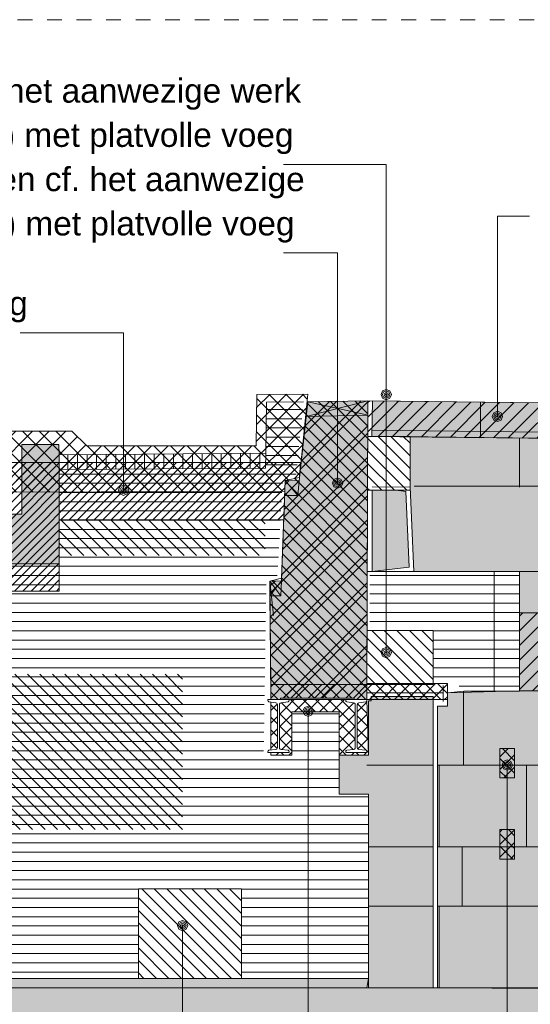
# Model space of a CAD drawing. Extents: x -251883 to 250656, y 0 to 909157.
# Tile 43 of 70: x 3964 to 7424, y 533156 to 539829. Entities that reach past the tile are written whole.
import ezdxf

# ---------------------------------------------------------------- set-up
doc = ezdxf.new("R2010")
doc.units = 0
doc.header["$MEASUREMENT"] = 0
doc.linetypes.add('DASHED', pattern=[200, 100, -100])
doc.layers.add('A-0070-SYMBOOL', color=8, linetype='Continuous')
doc.layers.add('A-0250-PROFIEL', color=1, linetype='Continuous')
pattern_1 = [(180, (0, 0), (-8e-15, -62.5), [])]
pattern_2 = [(135, (0, 0), (-42.426407, -42.426407), [])]
pattern_3 = [(45, (0, 0), (-49.497475, 49.497475), [])]
pattern_4 = [(45, (0, 0), (-42.426407, 42.426407), []), (135, (0, 0), (-42.426407, -42.426407), [])]

# ---------------------------------------------------------------- blocks, each defined once
blk = doc.blocks.new('M-MAATREGELEN_466')
at = {"linetype": 'Continuous', "lineweight": 5}
h = blk.add_hatch(dxfattribs=at)
h.set_pattern_fill('@AV103', color=213, style=0, pattern_type=0)
h.set_pattern_definition([(135, (0, 0), (-56.568542, -56.568542), []), (45, (0, 0), (-56.568542, 56.568542), [])])
h.paths.add_polyline_path([(147030.8, -3253), (147030.8, -2850), (147500, -2850), (147500, -1850), (147700, -1850), (147700, -2800), (148600, -2800), (148600, -3000), (152150, -2950), (152148.3, -2830.6), (153350, -2800), (153350, -2900), (156996.1, -2950), (156996.1, -2850), (158000, -2808.1), (158000, -1900), (158200, -1900), (158200, -2800), (158650, -2800), (158750, -2898.9), (159897.5, -2898.9), (159902.5, -2551), (160248.3, -2549), (160191.1, -3113.3), (160094.8, -3134.9), (160092.2, -3206.1)], flags=0)
h = blk.add_hatch(dxfattribs=at)
h.set_pattern_fill('@AVMWH2', color=251, style=0, pattern_type=0)
h.set_pattern_definition(pattern_1)
h.paths.add_polyline_path([(160660.5, -6509.1), (160660.5, -5259.3), (160460.5, -5259.3), (160460.5, -4701.6), (160141, -4701.6), (160141, -4997.9), (159948, -4997.9), (159966.7, -3796.4), (160041.9, -3777.4), (160078.2, -3110), (160170, -3090), (160218.3, -2600.1), (159968.9, -2603.3), (159960.7, -3049.3), (158565.7, -3058.8), (158563.4, -3697.9), (157172.3, -3697.9), (155009.2, -3697.9), (155009.2, -3883.6), (155179.2, -3883.6), (155179.2, -4446.6), (155019.2, -4446.6), (155019.2, -4821.6), (155179.2, -4821.6), (155179.2, -5386.6), (155009.2, -5386.6), (155009.2, -5884.6), (155179.2, -5884.6), (155179.2, -6509.1), (155009.2, -6509.1)], flags=0)
for color, points in [(8, [(161128.2, -4663), (161194.6, -4663), (161194.6, -4572.4), (161681.8, -4559.6), (161681.8, -3751.4), (160966.2, -3750.6), (160940.9, -3178), (160940.9, -2836.2), (160682.9, -2833), (160685.8, -2594.3), (163921.3, -2632.9), (163921.3, -2942.9), (163821.3, -2942.9), (163821.3, -3169.3), (164244.2, -3169.3), (164249.3, -6571.6), (163207.8, -6573), (163183.5, -3170.1), (162627, -3172.4), (162604.7, -6018.6), (162600.9, -6580.7), (161128.2, -6571.6)]), (254, [(150760.5, -3451.6), (157056.9, -3451.6), (157056.9, -3363), (158309.4, -3363), (158309.4, -2890.6), (158560.9, -2890.6), (158563.4, -2958.8), (158563.4, -3697.9), (157172.3, -3697.9), (150760.5, -3697.9)]), (8, [(160685, -3176.6), (160912.2, -3207.8), (160934.9, -3720.6), (160685.4, -3750.6)]), (8, [(160660.5, -5259.3), (160460.5, -5259.3), (160460.5, -4995.5), (160660.5, -4995.5), (160660.5, -4626.7), (160678.2, -4626.7), (160678.2, -4596.7), (161098.2, -4596.7), (161098.2, -6571.6), (160660.5, -6571.6)]), (8, [(155009.2, -6509.1), (160660.5, -6509.1), (160648.2, -6571.6), (155009.2, -6571.6)]), (111, [(127081.7, -6571.6), (181581.7, -6571.6), (181581.7, -9178.8), (180446.7, -9201.6), (179741, -9211.6), (179035.4, -9261.6), (178329.7, -9261.6), (176542.9, -8651.6), (175727.8, -8513), (175131.6, -8421.6), (174426, -8231.6), (173720.3, -8161.6), (173014.7, -8181.6), (171227.9, -8511.6), (170522.2, -8571.6), (169816.6, -8571.6), (169110.9, -8541.6), (168405.2, -8501.6), (167699.6, -8461.6), (165912.8, -8441.6), (164501.5, -8451.6), (163795.9, -8481.6), (163090.2, -8481.6), (161678.9, -8511.6), (159892.1, -8361.6), (158480.8, -8331.6), (157775.2, -8321.6), (157069.5, -8301.6), (155658.2, -8291.6), (153871.4, -8261.6), (153165.8, -8261.6), (152460.1, -8251.6), (151754.4, -8241.6), (151048.8, -8241.6), (149262, -8241.6), (147850.7, -8301.6), (147145.1, -8311.6), (146439.4, -8321.6), (145028.1, -8351.6), (142426.5, -8497.8), (141830, -8461.6), (141124.3, -8551.6), (137926.2, -8751.6), (136514.9, -8791.6), (135809.3, -8851.6), (133692.3, -9021.6), (131199.9, -8851.6), (130494.2, -8791.6), (127479.3, -8484.9), (127081.7, -8464.3)])]:
    blk.add_hatch(color=color, dxfattribs=at).paths.add_polyline_path(points, flags=0)
h = blk.add_hatch(dxfattribs=at)
h.set_pattern_fill('@AVMWH2', color=251, style=0, pattern_type=0)
h.set_pattern_definition([(0, (0, 0), (0, 62.5), [])])
h.paths.add_polyline_path([(160940.9, -3178), (160940.9, -2836.2), (160682.9, -2833), (160685, -3176.6)], flags=0)
h = blk.add_hatch(dxfattribs=at)
h.set_pattern_fill('@AVMWV', color=8, style=0, pattern_type=0)
h.set_pattern_definition([(90, (0, 0), (-65, 4e-15), [])])
h.paths.add_polyline_path([(158565.7, -3058.8), (158563.4, -2958.8), (159963.1, -2949.2), (159960.7, -3049.3)], flags=0)
h = blk.add_hatch(dxfattribs=at)
h.set_pattern_fill('@AV058', color=30, style=0, pattern_type=0)
h.set_pattern_definition(pattern_2)
h.paths.add_polyline_path([(158563.4, -3641.8), (159958.4, -3641.8), (159958.4, -3400), (158563.4, -3400)], flags=0)
h = blk.add_hatch(dxfattribs=at)
h.set_pattern_fill('@AVMWH2', color=251, style=0, pattern_type=0)
h.set_pattern_definition(pattern_1)
h.paths.add_polyline_path([(161681.8, -4561.6), (160667.8, -4476.8), (160667.8, -3763), (160966.2, -3750.6), (161681.8, -3751.4)], flags=0)
h = blk.add_hatch(dxfattribs=at)
h.set_pattern_fill('@AV093', color=154, style=0, pattern_type=0)
h.set_pattern_definition(pattern_3)
h.paths.add_polyline_path([(161683.6, -4031.6), (162151.8, -4031.3), (162151.8, -4559.9), (161681.8, -4559.6)], flags=0)
h = blk.add_hatch(dxfattribs=at)
h.set_pattern_fill('@AV058', color=30, style=0, pattern_type=0)
h.set_pattern_definition(pattern_2)
h.paths.add_polyline_path([(157800, -4446.6), (159400, -4446.6), (159400, -5500), (157800, -5500)], flags=0)
h = blk.add_hatch(dxfattribs=at)
h.set_pattern_fill('@AV065', color=51, style=0, pattern_type=0)
h.set_pattern_definition(pattern_4)
h.paths.add_polyline_path([(161550, -5150), (161550, -4950), (161650, -4950), (161650, -5150)], flags=0)
h = blk.add_hatch(dxfattribs=at)
h.set_pattern_fill('@AV065', color=51, style=0, pattern_type=0)
h.set_pattern_definition(pattern_4)
h.paths.add_polyline_path([(161550, -5700), (161550, -5500), (161650, -5500), (161650, -5700)], flags=0)
at = {"color": 7, "linetype": 'DASHED', "lineweight": 0}
blk.add_lwpolyline([(127081.7, -10311), (127081.7, -11), (181581.7, -11), (181581.7, -10311)], close=True, dxfattribs=at)
at = {"color": 8, "linetype": 'Continuous', "lineweight": 5}
for points in [[(148600, -3000), (152150, -2950), (152148.3, -2830.6), (153350, -2800), (153350, -2900), (156996.1, -2950), (156996.1, -2850), (158000, -2808.1), (158000, -1900), (158200, -1900), (158200, -2800), (158650, -2800), (158750, -2898.9), (159897.5, -2898.9), (159902.5, -2551), (160248.3, -2549), (160191.1, -3113.3), (160094.8, -3134.9), (160092.2, -3206.1), (147030.8, -3253)], [(161418.7, -2605.7), (161418.7, -2844.5)], [(161681.8, -3179.9), (161681.8, -2845.3)], [(158309.4, -2890.6), (158309.4, -3363), (157056.9, -3363), (157056.9, -3451.6), (150760.5, -3451.6)], [(150760.5, -3697.9), (157172.3, -3697.9), (157172.3, -3697.9), (158563.4, -3697.9)], [(161681.8, -3751.4), (160966.2, -3750.6)], [(161511.8, -3751.4), (161511.8, -4561.6)], [(162626.2, -3751.4), (161681.8, -3751.4)], [(162620.1, -4031), (161683.6, -4031.6)], [(161165.1, -4532.6), (161165.1, -4632.6)], [(161098.2, -4596.7), (161098.2, -6571.6)], [(161303, -5062.6), (161303, -4562.6)], [(162620.3, -4559.6), (161681.8, -4559.6)], [(161098.2, -5062.6), (160648.2, -5062.6)], [(162612.6, -5062.6), (161128.2, -5062.6)], [(161139.3, -5615.6), (161139.3, -5062.6)], [(161730, -5062.6), (161730, -5615.6)], [(161098.2, -5615.6), (160660.5, -5615.6)], [(162612.6, -5615.6), (161128.2, -5615.6)], [(161295.2, -6018.6), (161295.2, -5615.6)], [(161098.2, -6018.6), (160660.5, -6018.6)], [(162604.7, -6018.6), (161128.2, -6018.6)], [(161139.3, -6018.6), (161139.3, -6571.6)]]:
    blk.add_lwpolyline(points, dxfattribs=at)
for points in [[(161128.2, -6571.6), (162600.9, -6580.7), (162604.7, -6018.6), (162627, -3172.4), (163183.5, -3170.1), (163207.8, -6573), (164249.3, -6571.6), (164244.2, -3169.3), (163821.3, -3169.3), (163821.3, -2942.9), (163921.3, -2942.9), (163921.3, -2632.9), (160685.8, -2594.3), (160682.9, -2833), (160940.9, -2836.2), (160940.9, -3178), (160966.2, -3750.6), (161681.8, -3751.4), (161681.8, -4559.6), (161194.6, -4572.4), (161194.6, -4663), (161128.2, -4663)], [(160685.4, -3750.6), (160934.9, -3720.6), (160912.2, -3207.8), (160685, -3176.6)], [(160660.5, -6571.6), (161098.2, -6571.6), (161098.2, -4596.7), (160678.2, -4596.7), (160678.2, -4626.7), (160660.5, -4626.7), (160660.5, -4995.5), (160460.5, -4995.5), (160460.5, -5259.3), (160660.5, -5259.3)], [(155009.2, -6509.1), (160660.5, -6509.1), (160648.2, -6571.6), (155009.2, -6571.6)]]:
    blk.add_lwpolyline(points, close=True, dxfattribs=at)
at = {"color": 254, "linetype": 'Continuous', "lineweight": 5}
blk.add_lwpolyline([(150760.5, -3451.6), (157056.9, -3451.6), (157056.9, -3363), (158309.4, -3363), (158309.4, -2890.6), (158560.9, -2890.6), (158563.4, -2958.8), (158563.4, -3697.9), (157172.3, -3697.9), (157172.3, -3697.9), (150760.5, -3697.9)], close=True, dxfattribs=at)
at = {"color": 154, "linetype": 'Continuous', "lineweight": 5}
blk.add_lwpolyline([(161683.6, -4031.6), (162151.8, -4031.3), (162151.8, -4559.9), (161681.8, -4559.6)], close=True, dxfattribs=at)
at = {"color": 11, "linetype": 'Continuous', "lineweight": 9}
for points in [[(161164.6, -4522.4), (161164.6, -4622.4)], [(160648.3, -4572.4), (161164.6, -4572.4)]]:
    blk.add_lwpolyline(points, dxfattribs=at)
at = {"color": 2, "linetype": 'Continuous', "lineweight": 5}
for points in [[(161550, -5150), (161550, -4950), (161650, -4950), (161650, -5150)], [(161550, -5700), (161550, -5500), (161650, -5500), (161650, -5700)]]:
    blk.add_lwpolyline(points, close=True, dxfattribs=at)
at = {"color": 111, "linetype": 'Continuous', "lineweight": 5}
blk.add_lwpolyline([(127081.7, -6571.6), (181581.7, -6571.6)], dxfattribs=at)
at = {"color": 251, "linetype": 'Continuous', "lineweight": 5}
blk.add_lwpolyline([(181581.7, -6571.6), (127081.7, -6571.6)], dxfattribs=at)
at = {"layer": 'A-0070-SYMBOOL', "color": 8, "linetype": 'Continuous', "lineweight": 5}
for points in [[(160780, -2551.6), (160780, -991.9), (160083.6, -991.9)], [(161533.1, -2700), (161533.1, -1341.9), (161750, -1341.9)], [(159000, -3200), (159000, -2132.5), (158300, -2132.5)], [(161600, -5062.6), (161600, -8950), (162850, -8950)]]:
    blk.add_lwpolyline(points, dxfattribs=at)
for points in [[(160745, -2551.6), (160755.2, -2576.4), (160780, -2586.6), (160804.7, -2576.4), (160815, -2551.6), (160804.7, -2526.9), (160780, -2516.6), (160755.2, -2526.9)], [(160755, -2551.6), (160762.3, -2569.3), (160780, -2576.6), (160797.7, -2569.3), (160805, -2551.6), (160797.7, -2533.9), (160780, -2526.6), (160762.3, -2533.9)], [(160765, -2551.6), (160769.4, -2562.2), (160780, -2566.6), (160790.6, -2562.2), (160795, -2551.6), (160790.6, -2541), (160780, -2536.6), (160769.4, -2541)], [(160775, -2551.6), (160776.5, -2555.2), (160780, -2556.6), (160783.5, -2555.2), (160785, -2551.6), (160783.5, -2548.1), (160780, -2546.6), (160776.5, -2548.1)], [(161568, -2700), (161557.8, -2724.7), (161533.1, -2735), (161508.3, -2724.7), (161498.1, -2700), (161508.3, -2675.3), (161533.1, -2665), (161557.8, -2675.3)], [(161558.1, -2700), (161550.7, -2717.7), (161533.1, -2725), (161515.4, -2717.7), (161508.1, -2700), (161515.4, -2682.3), (161533.1, -2675), (161550.7, -2682.3)], [(161548.1, -2700), (161543.7, -2710.6), (161533.1, -2715), (161522.4, -2710.6), (161518, -2700), (161522.4, -2689.4), (161533.1, -2685), (161543.7, -2689.4)], [(161538.1, -2700), (161536.6, -2703.5), (161533.1, -2705), (161529.5, -2703.5), (161528.1, -2700), (161529.5, -2696.5), (161533.1, -2695), (161536.6, -2696.5)], [(158965, -3200), (158975.2, -3224.7), (159000, -3235), (159024.7, -3224.7), (159035, -3200), (159024.7, -3175.3), (159000, -3165), (158975.2, -3175.3)], [(158975, -3200), (158982.3, -3217.7), (159000, -3225), (159017.7, -3217.7), (159025, -3200), (159017.7, -3182.3), (159000, -3175), (158982.3, -3182.3)], [(158985, -3200), (158989.4, -3210.6), (159000, -3215), (159010.6, -3210.6), (159015, -3200), (159010.6, -3189.4), (159000, -3185), (158989.4, -3189.4)], [(158995, -3200), (158996.5, -3203.5), (159000, -3205), (159003.5, -3203.5), (159005, -3200), (159003.5, -3196.5), (159000, -3195), (158996.5, -3196.5)], [(160285, -4697.3), (160274.7, -4722.1), (160250, -4732.3), (160225.2, -4722.1), (160215, -4697.3), (160225.2, -4672.6), (160250, -4662.4), (160274.7, -4672.6)], [(160275, -4697.3), (160267.7, -4715), (160250, -4722.3), (160232.3, -4715), (160225, -4697.3), (160232.3, -4679.7), (160250, -4672.3), (160267.7, -4679.7)], [(160265, -4697.3), (160260.6, -4708), (160250, -4712.4), (160239.4, -4708), (160235, -4697.3), (160239.4, -4686.7), (160250, -4682.3), (160260.6, -4686.7)], [(160255, -4697.3), (160253.5, -4700.9), (160250, -4702.3), (160246.5, -4700.9), (160245, -4697.3), (160246.5, -4693.8), (160250, -4692.3), (160253.5, -4693.8)], [(161635, -5062.6), (161624.7, -5087.4), (161600, -5097.6), (161575.2, -5087.4), (161565, -5062.6), (161575.2, -5037.9), (161600, -5027.6), (161624.7, -5037.9)], [(161625, -5062.6), (161617.7, -5080.3), (161600, -5087.6), (161582.3, -5080.3), (161575, -5062.6), (161582.3, -5044.9), (161600, -5037.6), (161617.7, -5044.9)], [(161615, -5062.6), (161610.6, -5073.2), (161600, -5077.6), (161589.4, -5073.2), (161585, -5062.6), (161589.4, -5052), (161600, -5047.6), (161610.6, -5052)], [(161605, -5062.6), (161603.5, -5066.1), (161600, -5067.6), (161596.5, -5066.1), (161595, -5062.6), (161596.5, -5059.1), (161600, -5057.6), (161603.5, -5059.1)]]:
    blk.add_lwpolyline(points, close=True, dxfattribs=at)
at = {"layer": 'A-0070-SYMBOOL', "color": 7, "linetype": 'Continuous', "char_height": 162, "attachment_point": 7, "line_spacing_factor": 0.933333}
for s, insert in [('{\\fArial|b0|i0|c12|p0;herstel metselwerk met nieuwe (vorm)baksteen cf. het aanwezige werk}', (153096.7, -621.9)), ('{\\fArial|b0|i0|c12|p0;(formaatindicatie Friese mop) met platvolle voeg}', (155321.7, -921.9)), ('{\\fArial|b0|i0|c12|p0;dwarswand opnieuw opmetselen met nieuwe (vorm)baksteen cf. het aanwezige}', (152265.1, -1221.9)), ('{\\fArial|b0|i0|c12|p0;werk(formaatindicatie Renova) met platvolle voeg}', (155202.9, -1521.9)), ('{\\fArial|b0|i0|c12|p0;nieuw metselwerk met rollaag}', (155369.6, -2062.5))]:
    blk.add_mtext(s, dxfattribs=dict(at, insert=insert))
at = {"linetype": 'Continuous'}
for points in [[(160654.9, -2836.2), (160940.9, -2836.2), (160941.8, -3200), (160648.2, -3200)], [(160648.2, -4150), (161098.2, -4150), (161098.2, -4516.2), (160648.2, -4516.2)], [(159100, -6509.1), (159100, -5900), (159800, -5900), (159800, -6509.1)]]:
    blk.add_wipeout(points, dxfattribs=at)
at = {"linetype": 'Continuous', "lineweight": 5}
h = blk.add_hatch(dxfattribs=at)
h.set_pattern_fill('@AV093', color=154, style=0, pattern_type=0)
h.set_pattern_definition(pattern_3)
h.paths.add_polyline_path([(160654.9, -2836.2), (160655.8, -2594.3), (162397.1, -2615.4), (162397.1, -2854.1)], flags=0)
h = blk.add_hatch(dxfattribs=at)
h.set_pattern_fill('@AV060m', color=1, style=0, pattern_type=0)
h.set_pattern_definition(pattern_2)
h.paths.add_polyline_path([(160654.9, -2836.2), (160940.9, -2836.2), (160941.8, -3200), (160648.2, -3200)], flags=0)
h = blk.add_hatch(dxfattribs=at)
h.set_pattern_fill('@AV060m', color=1, style=0, pattern_type=0)
h.set_pattern_definition(pattern_2)
h.paths.add_polyline_path([(160648.2, -4150), (161098.2, -4150), (161098.2, -4516.2), (160648.2, -4516.2)], flags=0)
h = blk.add_hatch(dxfattribs=at)
h.set_pattern_fill('@AV065', color=51, style=0, pattern_type=0)
h.set_pattern_definition(pattern_4)
h.paths.add_polyline_path([(159997.5, -4510), (161194.6, -4510), (161194.6, -4617.9), (160648.2, -4617.9), (160660.5, -4995.5), (160460.5, -4995.5), (160460.5, -4701.6), (160140, -4701.6), (160140, -4995.5), (159997.5, -4995.5)], flags=0)
h = blk.add_hatch(dxfattribs=at)
h.set_pattern_fill('@AV060m', color=1, style=0, pattern_type=0)
h.set_pattern_definition(pattern_2)
h.paths.add_polyline_path([(159100, -6509.1), (159100, -5900), (159800, -5900), (159800, -6509.1)], flags=0)
at = {"color": 154, "linetype": 'Continuous', "lineweight": 5}
blk.add_lwpolyline([(160654.9, -2836.2), (160655.8, -2594.3), (162397.1, -2615.4), (162397.1, -2854.1)], close=True, dxfattribs=at)
at = {"color": 1, "linetype": 'Continuous', "lineweight": 5}
for points in [[(160648.2, -3200), (160941.8, -3200), (160940.9, -2836.2), (160654.9, -2836.2)], [(160648.2, -4516.2), (161098.2, -4516.2), (161098.2, -4150), (160648.2, -4150)], [(159100, -6509.1), (159100, -5900), (159800, -5900), (159800, -6509.1)]]:
    blk.add_lwpolyline(points, close=True, dxfattribs=at)
at = {"color": 8, "linetype": 'Continuous', "lineweight": 5}
for points in [[(160940.9, -3178), (160940.9, -2863)], [(160966.2, -3750.6), (160940.9, -3178)], [(162627, -3172.4), (160968.9, -3172.4)], [(160966.2, -3750.6), (161681.8, -3751.4), (161681.8, -4561.6), (161306.3, -4561.6), (161194.6, -4572.4)], [(155179.2, -6509.1), (160648.2, -6509.1)]]:
    blk.add_lwpolyline(points, dxfattribs=at)
at = {"color": 2, "linetype": 'Continuous', "lineweight": 5}
blk.add_lwpolyline([(159997.5, -4510), (161194.6, -4510), (161194.6, -4617.9), (160648.2, -4617.9), (160660.5, -4995.5), (160460.5, -4995.5), (160460.5, -4701.6), (160140, -4701.6), (160140, -4995.5), (159997.5, -4995.5)], close=True, dxfattribs=at)
at = {"layer": 'A-0070-SYMBOOL', "color": 8, "linetype": 'Continuous', "lineweight": 5}
for points in [[(160745, -4300), (160755.2, -4324.7), (160780, -4335), (160804.7, -4324.7), (160815, -4300), (160804.7, -4275.3), (160780, -4265), (160755.2, -4275.3)], [(160755, -4300), (160762.3, -4317.7), (160780, -4325), (160797.7, -4317.7), (160805, -4300), (160797.7, -4282.3), (160780, -4275), (160762.3, -4282.3)], [(160765, -4300), (160769.4, -4310.6), (160780, -4315), (160790.6, -4310.6), (160795, -4300), (160790.6, -4289.4), (160780, -4285), (160769.4, -4289.4)], [(160775, -4300), (160776.5, -4303.5), (160780, -4305), (160783.5, -4303.5), (160785, -4300), (160783.5, -4296.5), (160780, -4295), (160776.5, -4296.5)], [(159365, -6150), (159375.2, -6174.7), (159400, -6185), (159424.7, -6174.7), (159435, -6150), (159424.7, -6125.3), (159400, -6115), (159375.2, -6125.3)], [(159375, -6150), (159382.3, -6167.7), (159400, -6175), (159417.7, -6167.7), (159425, -6150), (159417.7, -6132.3), (159400, -6125), (159382.3, -6132.3)], [(159385, -6150), (159389.4, -6160.6), (159400, -6165), (159410.6, -6160.6), (159415, -6150), (159410.6, -6139.4), (159400, -6135), (159389.4, -6139.4)], [(159395, -6150), (159396.5, -6153.5), (159400, -6155), (159403.5, -6153.5), (159405, -6150), (159403.5, -6146.5), (159400, -6145), (159396.5, -6146.5)]]:
    blk.add_lwpolyline(points, close=True, dxfattribs=at)
blk.add_lwpolyline([(159400, -6150), (159400, -8600), (159000, -8600)], dxfattribs=at)
at = {"linetype": 'Continuous'}
blk.add_wipeout([(159990.8, -3815.2), (160070.9, -3795.9), (160094.8, -3134.9), (160191.1, -3113.3), (160248.3, -2600.1), (160655.8, -2594.3), (160648.2, -4516.2), (159997.5, -4516.2)], dxfattribs=at)
at = {"linetype": 'Continuous', "lineweight": 5}
h = blk.add_hatch(dxfattribs=at)
h.set_pattern_fill('@AV060m', color=1, style=0, pattern_type=0)
h.set_pattern_definition(pattern_2)
h.paths.add_polyline_path([(159990.8, -3815.2), (160070.9, -3795.9), (160094.8, -3134.9), (160191.1, -3113.3), (160248.3, -2600.1), (160655.8, -2594.3), (160648.2, -4516.2), (159997.5, -4516.2)], flags=0)
blk.add_hatch(color=253, dxfattribs=at).paths.add_polyline_path([(160655.8, -2594.3), (160648.2, -4617.9), (160563.1, -4617.9), (160563.1, -4607.9), (160063.1, -4607.9), (160063.1, -4617.9), (159997.5, -4617.9), (159990.8, -3815.2), (160070.1, -3814.9), (160094.8, -3134.9), (160188.7, -3135.4), (160248.3, -2600.1)], flags=0)
h = blk.add_hatch(dxfattribs=at)
h.set_pattern_fill('^MB0B100', color=8, style=0, pattern_type=0)
h.set_pattern_definition([(225, (0, 0), (106.06602, -106.06602), []), (225, (0, -50), (106.06602, -106.06602), [])])
h.paths.add_polyline_path([(160655.8, -2594.3), (160648.2, -4617.9), (160563.1, -4617.9), (160563.1, -4607.9), (160063.1, -4607.9), (160063.1, -4617.9), (159997.5, -4617.9), (159990.8, -3815.2), (160070.1, -3814.9), (160094.8, -3134.9), (160188.7, -3135.4), (160248.3, -2600.1)], flags=0)
h = blk.add_hatch(dxfattribs=at)
h.set_pattern_fill('@AV106', color=231, style=0, pattern_type=0)
h.set_pattern_definition([(45, (0, 0), (-28.284271, 28.284271), [])])
h.paths.add_polyline_path([(147030.8, -3013), (147030.8, -3253), (146383.7, -3253), (146383.7, -3632.4), (146202.2, -3632.4), (146202.2, -4092.4), (146416.8, -4092.4), (146416.8, -4552.4), (147030.8, -4561.7), (147030.8, -3863), (147426.5, -3698.3), (154589.2, -3698.3), (154589.2, -3471.6), (155009.2, -3471.9), (155009.2, -3883.6), (158563.4, -3883.6), (158563.4, -3400), (160085.2, -3400), (160094.8, -3134.9), (160191.1, -3113.3), (160198.3, -3013)], flags=0)
at = {"color": 8, "linetype": 'Continuous', "lineweight": 5}
for points in [[(159968.9, -2603.3), (160218.3, -2600.1)], [(159990.8, -3815.2), (160070.9, -3795.9), (160094.8, -3134.9), (160191.1, -3113.3), (160248.3, -2600.1), (160655.8, -2594.3), (160648.2, -4596.7)], [(160191.1, -3113.3), (160248.3, -2600.1)], [(160237.2, -2700.3), (160655.8, -2594.3)], [(160655.8, -2594.3), (160248.3, -2600.1)], [(160656.4, -2691.3), (160248.3, -2600.1)], [(163921.3, -2632.9), (160685.8, -2594.3)], [(158309.4, -2890.6), (158560.9, -2890.6), (158563.4, -2958.8), (159963.1, -2949.2), (159968.9, -2603.3)], [(160656.4, -2691.3), (160237.2, -2700.3)], [(163921.3, -2831.6), (160683.4, -2793)], [(163921.3, -2871.8), (160682.9, -2833)], [(158565.7, -3058.8), (159960.7, -3049.3), (159963.1, -2949.2)], [(160070.9, -3795.9), (160094.8, -3134.9)], [(160188.7, -3135.4), (160090.2, -3235.1)], [(160094.8, -3134.9), (160191.1, -3113.3)], [(160188.7, -3135.4), (160181.5, -3235.4), (160094.8, -3134.9)], [(160685, -3176.6), (160940.9, -3178), (160966.2, -3750.6)], [(160181.5, -3235.4), (160090.2, -3235.1)], [(159990.8, -3815.2), (160070.9, -3795.9)], [(160655.4, -3750.6), (160966.2, -3750.6)], [(160070.1, -3814.9), (159990.1, -3915.4)], [(160070.1, -3814.9), (160065.5, -3914.9), (159990.8, -3815.2)], [(159990.8, -3815.2), (160016.2, -4048.5)], [(159990.8, -3815.2), (159990.8, -4014)], [(160065.5, -3914.9), (159990.1, -3915.4)]]:
    blk.add_lwpolyline(points, dxfattribs=at)
at = {"color": 1, "linetype": 'Continuous', "lineweight": 5}
blk.add_lwpolyline([(159997.5, -4516.2), (160648.2, -4516.2), (160655.8, -2594.3), (160248.3, -2600.1), (160191.1, -3113.3), (160094.8, -3134.9), (160070.9, -3795.9), (159990.8, -3815.2)], close=True, dxfattribs=at)
at = {"color": 251, "linetype": 'Continuous', "lineweight": 5}
blk.add_lwpolyline([(160655.8, -2594.3), (160648.2, -4617.9), (160563.1, -4617.9), (160563.1, -4607.9), (160063.1, -4607.9), (160063.1, -4617.9), (159997.5, -4617.9), (159990.8, -3815.2), (160070.1, -3814.9), (160094.8, -3134.9), (160188.7, -3135.4), (160248.3, -2600.1)], close=True, dxfattribs=at)
at = {"color": 8, "linetype": 'Continuous', "lineweight": 5}
blk.add_lwpolyline([(147030.8, -3013), (147030.8, -3253), (146383.7, -3253), (146383.7, -3632.4), (146202.2, -3632.4), (146202.2, -4092.4), (146416.8, -4092.4), (146416.8, -4552.4), (147030.8, -4561.7), (147030.8, -3863), (147426.5, -3698.3), (154589.2, -3698.3), (154589.2, -3471.6), (155009.2, -3471.9), (155009.2, -3883.6), (158563.4, -3883.6), (158563.4, -3400), (160085.2, -3400), (160094.8, -3134.9), (160191.1, -3113.3), (160198.3, -3013)], close=True, dxfattribs=at)
at = {"color": 11, "linetype": 'Continuous', "lineweight": 9}
for points in [[(160191.1, -3113.3), (160094.8, -3134.9)], [(160070.9, -3795.9), (159990.8, -3815.2)]]:
    blk.add_lwpolyline(points, dxfattribs=at)
at = {"layer": 'A-0070-SYMBOOL', "color": 8, "linetype": 'Continuous', "lineweight": 5}
for points in [[(160780, -4300), (160780, -991.9), (160083.6, -991.9)], [(160450, -3151.6), (160450, -1591.9), (160083.6, -1591.9)]]:
    blk.add_lwpolyline(points, dxfattribs=at)
for points in [[(160415, -3151.6), (160425.2, -3176.4), (160450, -3186.6), (160474.7, -3176.4), (160485, -3151.6), (160474.7, -3126.9), (160450, -3116.6), (160425.2, -3126.9)], [(160425, -3151.6), (160432.3, -3169.3), (160450, -3176.6), (160467.7, -3169.3), (160475, -3151.6), (160467.7, -3133.9), (160450, -3126.6), (160432.3, -3133.9)], [(160435, -3151.6), (160439.4, -3162.2), (160450, -3166.6), (160460.6, -3162.2), (160465, -3151.6), (160460.6, -3141), (160450, -3136.6), (160439.4, -3141)], [(160445, -3151.6), (160446.5, -3155.2), (160450, -3156.6), (160453.5, -3155.2), (160455, -3151.6), (160453.5, -3148.1), (160450, -3146.6), (160446.5, -3148.1)]]:
    blk.add_lwpolyline(points, close=True, dxfattribs=at)
at = {"linetype": 'Continuous'}
blk.add_wipeout([(160563.1, -4617.9), (160063.1, -4617.9), (160063.1, -4607.9), (160563.1, -4607.9)], dxfattribs=at).dxf.layer = 'A-0250-PROFIEL'
at = {"layer": 'A-0250-PROFIEL', "color": 251, "linetype": 'Continuous', "lineweight": 5}
blk.add_lwpolyline([(160563.1, -4617.9), (160063.1, -4617.9), (160063.1, -4607.9), (160563.1, -4607.9)], close=True, dxfattribs=at)
at = {"linetype": 'Continuous'}
for points in [[(160121, -4625.6), (160120.1, -4629.2), (160117.7, -4632), (160114.3, -4633.3), (160067.2, -4639.9), (160061.5, -4642.2), (160057.4, -4646.8), (160056, -4652.8), (160056, -4943), (160057.4, -4949), (160061.5, -4953.6), (160067.2, -4955.9), (160114.3, -4962.5), (160117.7, -4963.8), (160120.1, -4966.6), (160121, -4970.2), (160121, -4977.9), (159978, -4977.9), (159978, -4970.2), (159978.9, -4966.6), (159981.3, -4963.8), (159984.7, -4962.5), (160031.8, -4955.9), (160037.5, -4953.6), (160041.5, -4949), (160043, -4943), (160043, -4652.8), (160041.5, -4646.8), (160037.5, -4642.2), (160031.8, -4639.9), (159984.7, -4633.3), (159981.3, -4632), (159978.9, -4629.2), (159978, -4625.6), (159978, -4617.9), (160121, -4617.9)], [(160648.2, -4625.6), (160647.4, -4629.2), (160644.9, -4632), (160641.5, -4633.3), (160594.4, -4639.9), (160588.7, -4642.2), (160584.7, -4646.8), (160583.2, -4652.8), (160583.2, -4943), (160584.7, -4949), (160588.7, -4953.6), (160594.4, -4955.9), (160641.5, -4962.5), (160644.9, -4963.8), (160647.4, -4966.6), (160648.2, -4970.2), (160648.2, -4977.9), (160505.2, -4977.9), (160505.2, -4970.2), (160506.1, -4966.6), (160508.5, -4963.8), (160512, -4962.5), (160559, -4955.9), (160564.8, -4953.6), (160568.8, -4949), (160570.2, -4943), (160570.2, -4652.8), (160568.8, -4646.8), (160564.8, -4642.2), (160559, -4639.9), (160512, -4633.3), (160508.5, -4632), (160506.1, -4629.2), (160505.2, -4625.6), (160505.2, -4617.9), (160648.2, -4617.9)]]:
    blk.add_wipeout(points, dxfattribs=at).dxf.layer = 'A-0250-PROFIEL'
at = {"color": 8, "linetype": 'Continuous', "lineweight": 5}
blk.add_lwpolyline([(160460.5, -4701.6), (160460.5, -5259.3), (160660.5, -5259.3), (160660.5, -6571.6)], dxfattribs=at)
at = {"layer": 'A-0070-SYMBOOL', "color": 8, "linetype": 'Continuous', "lineweight": 5}
blk.add_lwpolyline([(160250, -4697.3), (160250, -9250), (162850, -9250)], dxfattribs=at)
at = {"layer": 'A-0250-PROFIEL', "color": 251, "linetype": 'Continuous', "lineweight": 5}
for points in [[(160121, -4617.9), (159978, -4617.9), (159978, -4625.6), (159978.9, -4629.2), (159981.3, -4632), (159984.7, -4633.3), (160031.8, -4639.9), (160037.5, -4642.2), (160041.5, -4646.8), (160043, -4652.8), (160043, -4943), (160041.5, -4949), (160037.5, -4953.6), (160031.8, -4955.9), (159984.7, -4962.5), (159981.3, -4963.8), (159978.9, -4966.6), (159978, -4970.2), (159978, -4977.9), (160121, -4977.9), (160121, -4970.2), (160120.1, -4966.6), (160117.7, -4963.8), (160114.3, -4962.5), (160067.2, -4955.9), (160061.5, -4953.6), (160057.4, -4949), (160056, -4943), (160056, -4652.8), (160057.4, -4646.8), (160061.5, -4642.2), (160067.2, -4639.9), (160114.3, -4633.3), (160117.7, -4632), (160120.1, -4629.2), (160121, -4625.6)], [(160648.2, -4617.9), (160505.2, -4617.9), (160505.2, -4625.6), (160506.1, -4629.2), (160508.5, -4632), (160512, -4633.3), (160559, -4639.9), (160564.8, -4642.2), (160568.8, -4646.8), (160570.2, -4652.8), (160570.2, -4943), (160568.8, -4949), (160564.8, -4953.6), (160559, -4955.9), (160512, -4962.5), (160508.5, -4963.8), (160506.1, -4966.6), (160505.2, -4970.2), (160505.2, -4977.9), (160648.2, -4977.9), (160648.2, -4970.2), (160647.4, -4966.6), (160644.9, -4963.8), (160641.5, -4962.5), (160594.4, -4955.9), (160588.7, -4953.6), (160584.7, -4949), (160583.2, -4943), (160583.2, -4652.8), (160584.7, -4646.8), (160588.7, -4642.2), (160594.4, -4639.9), (160641.5, -4633.3), (160644.9, -4632), (160647.4, -4629.2), (160648.2, -4625.6)]]:
    blk.add_lwpolyline(points, close=True, dxfattribs=at)

msp = doc.modelspace()

# ---------------------------------------------------------------- block references
msp.add_blockref('M-MAATREGELEN_466', (-154332, 539840))

doc.saveas('drawing.dxf')
